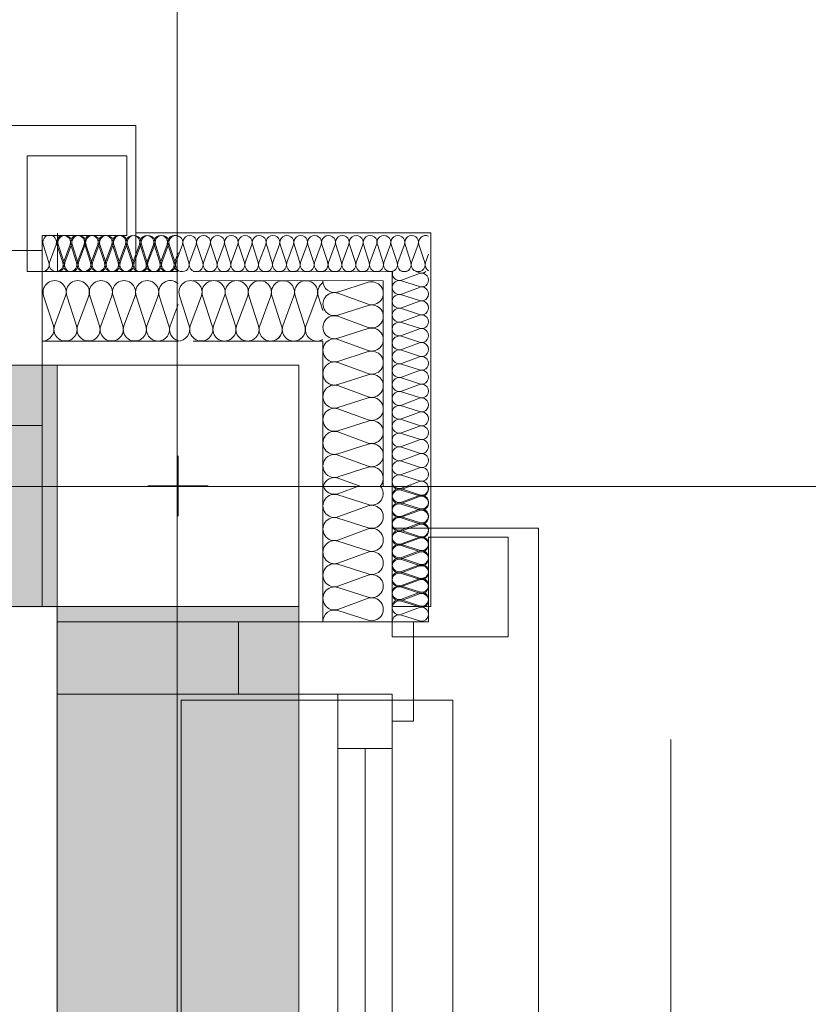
# Model space of a CAD drawing. Extents: x -620 to 3480, y 62 to 1102.
# Tile 108 of 256: x 3 to 29, y 974 to 1006. Entities that reach past the tile are written whole.
import ezdxf
from ezdxf.lldxf.tags import DXFTag

# ---------------------------------------------------------------- set-up
doc = ezdxf.new("R2010")
doc.units = 0
doc.layers.get('0').update_dxf_attribs({"lineweight": 13})
for name, color, linetype, lineweight, true_color in [('30 -33 Aussenwände- 3 Aussenstützen', 7, 'Continuous', 50, 0x0000dd), ('30 -33 Aussenwände- 7 Fassade_ Elemente', 7, 'Continuous', 9, 0x00aacc), ('30 -35 Decken- 1 Konstruktion-Träger- Stahlbeton', 7, 'grob-A06G9SLJ8I', 13, 0x33aa00), ('70 -72 Beschriftung- 1 Beschriftung allgemein', 7, 'Continuous', 9, 0xff6633), ('iwb_Schraffur_Unterzug', 7, 'Continuous', 5, 0xffffcc)]:
    doc.layers.add(name, color=color, linetype=linetype, lineweight=lineweight, true_color=true_color)
doc.layers.add('30 -33 Aussenwände- 8 Sonnenschutz', color=7, linetype='Continuous', lineweight=9)
doc.layers.add('70 -71 Achsen- 1 Gebäudeachsen', color=7, linetype='STRICHPUNKT2-A06G9SLK8I', lineweight=18)
tags = doc.linetypes.add('grob-A06G9SLJ8I', pattern=[14, 3, -8, 3]).pattern_tags.tags
tags[8:9] = [DXFTag(74, 4), DXFTag(75, 0), DXFTag(340, '0'), DXFTag(46, 0.0), DXFTag(50, 0.0), DXFTag(44, 0.0), DXFTag(45, 0.0)]
tags[6:7] = [DXFTag(74, 4), DXFTag(75, 0), DXFTag(340, '0'), DXFTag(46, 0.0), DXFTag(50, 0.0), DXFTag(44, 0.0), DXFTag(45, 0.0)]
tags[4:5] = [DXFTag(74, 4), DXFTag(75, 0), DXFTag(340, '0'), DXFTag(46, 0.0), DXFTag(50, 0.0), DXFTag(44, 0.0), DXFTag(45, 0.0)]
tags = doc.linetypes.add('STRICHPUNKT2-A06G9SLK8I', pattern=[12.7, 6.35, -3.175, 0, -3.175]).pattern_tags.tags
tags[10:11] = [DXFTag(74, 4), DXFTag(75, 0), DXFTag(340, '0'), DXFTag(46, 0.0), DXFTag(50, 0.0), DXFTag(44, 0.0), DXFTag(45, 0.0)]
tags[8:9] = [DXFTag(74, 4), DXFTag(75, 0), DXFTag(340, '0'), DXFTag(46, 0.0), DXFTag(50, 0.0), DXFTag(44, 0.0), DXFTag(45, 0.0)]
tags[6:7] = [DXFTag(74, 4), DXFTag(75, 0), DXFTag(340, '0'), DXFTag(46, 0.0), DXFTag(50, 0.0), DXFTag(44, 0.0), DXFTag(45, 0.0)]
tags[4:5] = [DXFTag(74, 4), DXFTag(75, 0), DXFTag(340, '0'), DXFTag(46, 0.0), DXFTag(50, 0.0), DXFTag(44, 0.0), DXFTag(45, 0.0)]

# ---------------------------------------------------------------- blocks, each defined once
blk = doc.blocks.new('Referenz-A06G9SLM8I')
at = {"layer": '30 -33 Aussenwände- 3 Aussenstützen', "color": 0, "linetype": 'Continuous', "lineweight": -2, "ltscale": 0.13}
for p, q in [((11.996, 994.904), (3.996, 994.904)), ((3.996, 994.904), (3.996, 986.904)), ((11.996, 986.904), (11.996, 994.904)), ((3.996, 986.904), (11.996, 986.904))]:
    blk.add_line(p, q, dxfattribs=at)
at = {"layer": '30 -33 Aussenwände- 3 Aussenstützen', "color": 0, "lineweight": -2}
for p, q in [((7.996, 991.904), (7.996, 989.904)), ((6.996, 990.904), (8.996, 990.904))]:
    blk.add_line(p, q, dxfattribs=at)
at = {"layer": '30 -33 Aussenwände- 7 Fassade_ Elemente', "color": 0, "linetype": 'Continuous', "lineweight": -2, "ltscale": 0.13}
for p, q in [((-155.604, 1002.844), (6.596, 1002.844)), ((6.596, 1002.844), (6.596, 998.004)), ((2.996, 1001.844), (2.996, 998.004)), ((6.296, 1001.844), (2.996, 1001.844)), ((6.296, 999.204), (6.296, 1001.844)), ((3.496, 999.204), (6.296, 999.204)), ((3.496, 998.004), (3.496, 999.204)), ((3.999, 998.001), (3.999, 999.281)), ((6.596, 999.284), (16.376, 999.284)), ((16.376, 999.284), (16.376, 986.904)), ((3.718, 998.304), (3.525, 998.905)), ((3.963, 998.904), (3.74, 998.304)), ((4.177, 998.304), (3.985, 998.904)), ((4.221, 998.301), (4.028, 998.901)), ((4.422, 998.904), (4.2, 998.304)), ((4.465, 998.901), (4.243, 998.301)), ((4.637, 998.304), (4.445, 998.904)), ((4.681, 998.301), (4.488, 998.901)), ((4.882, 998.903), (4.66, 998.304)), ((4.925, 998.901), (4.703, 998.301)), ((5.097, 998.303), (4.904, 998.903)), ((5.14, 998.301), (4.947, 998.901)), ((5.341, 998.903), (5.119, 998.303)), ((5.385, 998.901), (5.163, 998.301)), ((5.556, 998.303), (5.364, 998.903)), ((5.6, 998.301), (5.407, 998.901)), ((5.801, 998.903), (5.579, 998.303)), ((5.844, 998.901), (5.622, 998.301)), ((6.016, 998.303), (5.824, 998.903)), ((6.06, 998.301), (5.867, 998.901)), ((6.261, 998.902), (6.038, 998.303)), ((6.304, 998.901), (6.082, 998.301)), ((6.476, 998.302), (6.283, 998.902)), ((6.519, 998.301), (6.326, 998.901)), ((6.72, 998.902), (6.498, 998.302)), ((6.763, 998.901), (6.542, 998.301)), ((6.935, 998.302), (6.743, 998.902)), ((6.979, 998.301), (6.786, 998.901)), ((7.18, 998.902), (6.958, 998.302)), ((7.223, 998.901), (7.001, 998.301)), ((7.395, 998.302), (7.202, 998.902)), ((7.438, 998.301), (7.246, 998.901)), ((7.64, 998.901), (7.417, 998.302)), ((7.683, 998.901), (7.461, 998.301)), ((7.854, 998.301), (7.662, 998.901)), ((7.898, 998.301), (7.705, 998.901)), ((8.142, 998.901), (7.921, 998.301)), ((8.358, 998.301), (8.165, 998.901)), ((8.602, 998.901), (8.38, 998.301)), ((8.817, 998.301), (8.624, 998.901)), ((9.062, 998.901), (8.84, 998.301)), ((9.277, 998.301), (9.084, 998.901)), ((9.521, 998.901), (9.299, 998.301)), ((9.737, 998.301), (9.544, 998.901)), ((9.981, 998.901), (9.759, 998.301)), ((10.196, 998.301), (10.003, 998.901)), ((10.44, 998.901), (10.219, 998.301)), ((10.656, 998.301), (10.463, 998.901)), ((10.9, 998.901), (10.678, 998.301)), ((11.115, 998.301), (10.923, 998.901)), ((11.36, 998.901), (11.138, 998.301)), ((11.575, 998.301), (11.382, 998.901)), ((11.819, 998.901), (11.598, 998.301)), ((12.035, 998.301), (11.842, 998.901)), ((12.279, 998.901), (12.057, 998.301)), ((12.494, 998.301), (12.302, 998.901)), ((12.739, 998.901), (12.517, 998.301)), ((12.954, 998.301), (12.761, 998.901)), ((13.198, 998.901), (12.976, 998.301)), ((13.414, 998.301), (13.221, 998.901)), ((13.658, 998.901), (13.436, 998.301)), ((13.873, 998.301), (13.68, 998.901)), ((14.118, 998.901), (13.896, 998.301)), ((14.333, 998.301), (14.14, 998.901)), ((14.577, 998.901), (14.355, 998.301)), ((14.793, 998.301), (14.6, 998.901)), ((15.037, 998.901), (14.815, 998.301)), ((15.252, 998.301), (15.059, 998.901)), ((15.496, 998.901), (15.275, 998.301)), ((15.712, 998.301), (15.519, 998.901)), ((15.956, 998.901), (15.734, 998.301)), ((16.171, 998.301), (15.979, 998.901)), ((3.496, 998.704), (0.196, 998.704)), ((3.496, 992.904), (3.496, 998.704)), ((7.877, 998.301), (7.996, 998.623)), ((16.194, 998.301), (16.296, 998.577)), ((2.996, 998.004), (3.496, 998.004)), ((3.496, 998.004), (3.496, 986.904)), ((7.996, 998.004), (3.496, 998.004)), ((3.496, 998.004), (3.496, 995.704)), ((6.596, 998.004), (3.496, 998.004)), ((8.498, 998.004), (15.096, 997.999)), ((15.096, 997.999), (15.096, 990.904)), ((15.996, 997.942), (15.396, 997.72)), ((15.872, 998.004), (15.996, 997.964)), ((8.497, 997.704), (14.796, 997.699)), ((13.296, 997.327), (14.296, 997.649)), ((14.796, 997.699), (14.796, 990.904)), ((15.396, 997.698), (15.996, 997.505)), ((3.866, 996.204), (3.544, 997.204)), ((4.273, 997.204), (3.903, 996.204)), ((4.632, 996.204), (4.31, 997.204)), ((5.039, 997.204), (4.669, 996.204)), ((5.398, 996.204), (5.076, 997.204)), ((5.805, 997.204), (5.435, 996.204)), ((6.164, 996.204), (5.842, 997.204)), ((6.571, 997.204), (6.201, 996.204)), ((6.93, 996.204), (6.608, 997.204)), ((7.337, 997.204), (6.967, 996.204)), ((7.696, 996.204), (7.374, 997.204)), ((8.365, 996.204), (8.045, 997.205)), ((8.773, 997.204), (8.403, 996.204)), ((9.131, 996.204), (8.811, 997.204)), ((9.539, 997.203), (9.169, 996.204)), ((9.897, 996.203), (9.577, 997.203)), ((10.305, 997.203), (9.935, 996.203)), ((10.663, 996.203), (10.343, 997.203)), ((11.071, 997.202), (10.701, 996.203)), ((11.429, 996.202), (11.109, 997.202)), ((11.837, 997.202), (11.467, 996.202)), ((12.195, 996.201), (11.875, 997.202)), ((12.603, 997.201), (12.233, 996.201)), ((12.797, 996.715), (12.641, 997.201)), ((14.296, 996.92), (13.296, 997.29)), ((15.996, 997.482), (15.396, 997.26)), ((15.396, 997.238), (15.996, 997.045)), ((7.733, 996.204), (7.996, 996.915)), ((13.296, 996.561), (14.296, 996.883)), ((15.996, 997.023), (15.396, 996.801)), ((15.396, 996.778), (15.996, 996.585)), ((15.996, 996.563), (15.396, 996.341)), ((14.296, 996.154), (13.296, 996.524)), ((15.396, 996.319), (15.996, 996.126)), ((13.296, 995.795), (14.296, 996.117)), ((15.996, 996.103), (15.396, 995.882)), ((3.496, 995.704), (7.996, 995.704)), ((8.496, 995.704), (12.796, 995.701)), ((12.796, 995.701), (12.796, 990.904)), ((14.296, 995.388), (13.296, 995.758)), ((15.396, 995.859), (15.996, 995.666)), ((15.996, 995.644), (15.396, 995.422)), ((13.296, 995.029), (14.296, 995.351)), ((15.396, 995.399), (15.996, 995.207)), ((14.296, 994.622), (13.296, 994.992)), ((15.996, 995.184), (15.396, 994.962)), ((15.396, 994.94), (15.996, 994.747)), ((13.296, 994.263), (14.296, 994.585)), ((15.996, 994.724), (15.396, 994.503)), ((15.396, 994.48), (15.996, 994.287)), ((15.996, 994.265), (15.396, 994.043)), ((14.296, 993.856), (13.296, 994.226)), ((15.396, 994.02), (15.996, 993.828)), ((13.296, 993.497), (14.296, 993.818)), ((15.996, 993.805), (15.396, 993.583)), ((14.296, 993.09), (13.296, 993.46)), ((15.396, 993.561), (15.996, 993.368)), ((15.996, 993.346), (15.396, 993.124)), ((13.296, 992.731), (14.296, 993.052)), ((15.396, 993.101), (15.996, 992.908)), ((1.096, 992.904), (3.496, 992.904)), ((3.496, 992.904), (3.496, 986.904)), ((14.296, 992.324), (13.296, 992.694)), ((15.996, 992.886), (15.396, 992.664)), ((15.396, 992.642), (15.996, 992.449)), ((15.996, 992.426), (15.396, 992.204)), ((13.296, 991.965), (14.296, 992.286)), ((15.396, 992.182), (15.996, 991.989)), ((15.996, 991.967), (15.396, 991.745)), ((7.996, 991.904), (7.996, 989.904)), ((14.296, 991.558), (13.296, 991.927)), ((15.396, 991.722), (15.996, 991.529)), ((13.296, 991.199), (14.296, 991.52)), ((15.996, 991.507), (15.396, 991.285)), ((13.296, 991.161), (13.992, 990.904)), ((15.396, 991.263), (15.996, 991.07)), ((15.996, 991.047), (15.396, 990.826)), ((6.996, 990.904), (8.996, 990.904)), ((12.796, 986.404), (12.796, 990.904)), ((13.296, 990.642), (14.006, 990.904)), ((15.096, 990.904), (15.096, 986.404)), ((15.393, 990.785), (15.715, 990.905)), ((15.393, 990.763), (15.993, 990.57)), ((15.396, 990.803), (15.996, 990.61)), ((13.296, 990.604), (14.296, 990.283)), ((15.993, 990.548), (15.393, 990.326)), ((15.996, 990.588), (15.396, 990.366)), ((15.396, 990.343), (15.996, 990.151)), ((14.296, 990.245), (13.296, 989.876)), ((15.393, 990.303), (15.993, 990.111)), ((15.993, 990.088), (15.394, 989.866)), ((15.996, 990.128), (15.396, 989.906)), ((13.296, 989.838), (14.296, 989.517)), ((15.394, 989.844), (15.994, 989.651)), ((15.396, 989.884), (15.996, 989.691)), ((14.296, 989.479), (13.296, 989.11)), ((15.096, 986.404), (15.096, 989.504)), ((15.096, 989.504), (19.936, 989.504)), ((15.994, 989.629), (15.394, 989.406)), ((15.394, 989.384), (15.994, 989.192)), ((15.996, 989.668), (15.396, 989.447)), ((15.396, 989.424), (15.996, 989.231)), ((19.936, 989.504), (19.936, 827.304)), ((13.296, 989.072), (14.296, 988.751)), ((15.994, 989.169), (15.394, 988.947)), ((15.996, 989.209), (15.396, 988.987)), ((16.296, 986.404), (16.296, 989.204)), ((16.296, 989.204), (18.936, 989.204)), ((18.936, 989.204), (18.936, 985.904)), ((14.296, 988.713), (13.296, 988.343)), ((15.394, 988.924), (15.994, 988.732)), ((15.994, 988.709), (15.395, 988.487)), ((15.396, 988.965), (15.996, 988.772)), ((15.996, 988.749), (15.396, 988.527)), ((15.395, 988.465), (15.995, 988.272)), ((15.396, 988.505), (15.996, 988.312)), ((13.296, 988.306), (14.296, 987.985)), ((15.995, 988.25), (15.395, 988.027)), ((15.996, 988.29), (15.396, 988.068)), ((14.296, 987.947), (13.296, 987.577)), ((15.395, 988.005), (15.995, 987.813)), ((15.995, 987.79), (15.395, 987.568)), ((15.396, 988.045), (15.996, 987.852)), ((15.996, 987.83), (15.396, 987.608)), ((13.296, 987.54), (14.296, 987.219)), ((15.395, 987.545), (15.996, 987.353)), ((15.396, 987.586), (15.996, 987.393)), ((14.296, 987.181), (13.296, 986.811)), ((15.996, 987.37), (15.396, 987.149)), ((15.996, 987.33), (15.396, 987.108)), ((15.396, 987.126), (15.996, 986.933)), ((15.396, 987.086), (15.996, 986.893)), ((3.496, 986.904), (-152.504, 986.904)), ((3.496, 986.904), (1.096, 986.904)), ((13.296, 986.774), (14.296, 986.452)), ((16.376, 986.904), (15.096, 986.904)), ((16.376, 986.904), (15.096, 986.904)), ((15.996, 986.871), (15.396, 986.649)), ((15.396, 986.626), (15.996, 986.434)), ((3.996, 986.404), (9.996, 986.404)), ((3.996, 986.404), (15.096, 986.404)), ((3.996, 984.004), (3.996, 986.404)), ((3.996, 830.404), (3.996, 986.404)), ((9.996, 984.004), (9.996, 986.404)), ((9.996, 986.404), (15.796, 986.404)), ((9.996, 986.404), (15.796, 986.404)), ((9.996, 986.404), (9.996, 984.004)), ((15.096, 986.404), (12.796, 986.404)), ((15.096, 985.904), (15.096, 986.404)), ((15.096, 986.404), (16.296, 986.404)), ((15.796, 986.404), (15.796, 983.104)), ((15.796, 986.404), (15.796, 983.104)), ((18.936, 985.904), (15.096, 985.904)), ((9.996, 984.004), (3.996, 984.004)), ((15.096, 984.004), (9.996, 984.004)), ((15.096, 984.004), (9.996, 984.004)), ((13.296, 982.204), (13.296, 984.004)), ((13.296, 959.604), (13.296, 984.004)), ((13.296, 984.004), (15.096, 984.004)), ((13.296, 984.004), (15.096, 984.004)), ((15.096, 983.104), (15.096, 984.004)), ((15.096, 983.104), (15.096, 984.004)), ((15.096, 984.004), (15.096, 959.604)), ((15.096, 984.004), (15.096, 982.204)), ((15.796, 983.104), (15.096, 983.104)), ((15.796, 983.104), (15.096, 983.104)), ((15.096, 982.204), (13.296, 982.204)), ((14.196, 961.204), (14.196, 982.204))]:
    blk.add_line(p, q, dxfattribs=at)
at = {"layer": '30 -33 Aussenwände- 7 Fassade_ Elemente', "color": 0, "lineweight": -2}
for p, q in [((13.296, 983.804), (8.096, 983.804)), ((8.096, 983.804), (8.096, 959.604)), ((13.296, 982.204), (13.296, 983.804)), ((13.296, 983.804), (15.096, 983.804)), ((15.096, 983.804), (17.096, 983.804)), ((15.096, 983.804), (15.096, 982.204)), ((17.096, 983.804), (17.096, 959.604)), ((13.296, 982.204), (15.096, 982.204)), ((13.296, 961.204), (13.296, 982.204)), ((14.196, 961.204), (14.196, 982.204)), ((15.096, 982.204), (15.096, 961.204))]:
    blk.add_line(p, q, dxfattribs=at)
at = {"layer": '30 -33 Aussenwände- 7 Fassade_ Elemente', "color": 0, "linetype": 'Continuous', "lineweight": -2, "ltscale": 0.13}
for centre, major_axis, end_param in [((3.744, 998.975), (0.219, -0.071), 3.765224), ((4.204, 998.974), (0.219, -0.071), 3.765224), ((4.247, 998.971), (0.219, -0.07), 3.765224), ((4.663, 998.974), (0.219, -0.071), 3.765224), ((4.706, 998.971), (0.219, -0.07), 3.765224), ((5.123, 998.974), (0.219, -0.071), 3.765224), ((5.166, 998.971), (0.219, -0.07), 3.765224), ((5.583, 998.973), (0.219, -0.071), 3.765224), ((5.626, 998.971), (0.219, -0.07), 3.765224), ((6.042, 998.973), (0.219, -0.071), 3.765224), ((6.085, 998.971), (0.219, -0.07), 3.765224), ((6.502, 998.973), (0.219, -0.071), 3.765224), ((6.545, 998.971), (0.219, -0.07), 3.765224), ((6.961, 998.972), (0.219, -0.071), 3.765224), ((6.961, 998.972), (-0.135, 0.186), 1.255075), ((7.005, 998.971), (0.219, -0.07), 3.765224), ((6.961, 998.972), (0.135, 0.186), 1.255075), ((6.961, 998.972), (0.219, -0.071), 1.255075), ((7.421, 998.972), (0.219, -0.071), 3.765224), ((7.421, 998.972), (-0.135, 0.186), 1.255075), ((7.464, 998.971), (0.219, -0.07), 3.765224), ((7.421, 998.972), (0.135, 0.186), 1.255075), ((7.421, 998.972), (0.219, -0.071), 1.255075), ((7.881, 998.972), (0.116, 0.198), 2.411197), ((7.924, 998.971), (0.219, -0.07), 3.765224), ((8.383, 998.971), (0.219, -0.07), 3.765224), ((8.843, 998.971), (0.219, -0.07), 3.765224), ((9.303, 998.971), (0.219, -0.07), 3.765224), ((9.762, 998.971), (0.219, -0.07), 3.765224), ((10.222, 998.971), (0.219, -0.07), 3.765224), ((10.682, 998.971), (0.219, -0.07), 3.765224), ((11.141, 998.971), (0.219, -0.07), 3.765224), ((11.601, 998.971), (0.219, -0.07), 3.765224), ((12.06, 998.971), (0.219, -0.07), 3.765224), ((12.52, 998.971), (0.219, -0.07), 3.765224), ((12.98, 998.971), (0.219, -0.07), 3.765224), ((13.439, 998.971), (0.219, -0.07), 3.765224), ((13.899, 998.971), (0.219, -0.07), 3.765224), ((14.359, 998.971), (0.219, -0.07), 3.765224), ((14.818, 998.971), (0.219, -0.07), 3.765224), ((15.278, 998.971), (0.219, -0.07), 3.765224), ((15.278, 998.971), (-0.135, 0.186), 1.255075), ((15.278, 998.971), (0.135, 0.186), 1.255075), ((15.278, 998.971), (0.219, -0.07), 1.255075), ((15.738, 998.971), (0.219, -0.07), 3.765224), ((15.738, 998.971), (-0.135, 0.186), 1.255075), ((15.738, 998.971), (0.135, 0.186), 1.255075), ((15.738, 998.971), (0.219, -0.07), 1.255075), ((16.197, 998.971), (0.099, 0.207), 2.32715), ((3.499, 998.234), (-0.003, -0.23), 1.896254), ((3.959, 998.234), (-0.219, 0.071), 3.764652), ((4.002, 998.231), (-0.003, -0.23), 1.896254), ((4.418, 998.233), (-0.219, 0.071), 3.764652), ((4.462, 998.231), (-0.219, 0.07), 3.764652), ((4.878, 998.233), (-0.219, 0.071), 3.764652), ((4.922, 998.231), (-0.219, 0.07), 3.764652), ((5.338, 998.233), (-0.219, 0.071), 3.764652), ((5.381, 998.231), (-0.219, 0.07), 3.764652), ((5.797, 998.232), (-0.219, 0.071), 3.764652), ((5.841, 998.231), (-0.219, 0.07), 3.764652), ((6.257, 998.232), (-0.219, 0.071), 3.764652), ((6.301, 998.231), (-0.219, 0.07), 3.764652), ((6.717, 998.232), (-0.219, 0.071), 1.254884), ((6.717, 998.232), (-0.219, 0.071), 3.764652), ((6.76, 998.231), (-0.219, 0.07), 3.764652), ((6.717, 998.232), (0.135, -0.186), 1.254884), ((7.176, 998.231), (-0.219, 0.071), 1.254884), ((7.176, 998.231), (-0.219, 0.071), 3.764652), ((7.22, 998.231), (-0.219, 0.07), 3.764652), ((7.176, 998.231), (0.135, -0.186), 1.254884), ((7.636, 998.231), (-0.219, 0.071), 1.254884), ((7.679, 998.231), (-0.219, 0.07), 3.764652), ((7.636, 998.231), (0.135, -0.186), 1.254884), ((8.095, 998.231), (-0.219, 0.071), 1.434048), ((8.139, 998.231), (-0.219, 0.07), 3.764652), ((8.599, 998.231), (-0.219, 0.07), 3.764652), ((9.058, 998.231), (-0.219, 0.07), 3.764652), ((9.518, 998.231), (-0.219, 0.07), 3.764652), ((9.978, 998.231), (-0.219, 0.07), 3.764652), ((10.437, 998.231), (-0.219, 0.07), 3.764652), ((10.897, 998.231), (-0.219, 0.07), 3.764652), ((11.357, 998.231), (-0.219, 0.07), 3.764652), ((11.816, 998.231), (-0.219, 0.07), 3.764652), ((12.276, 998.231), (-0.219, 0.07), 3.764652), ((12.735, 998.231), (-0.219, 0.07), 3.764652), ((13.195, 998.231), (-0.219, 0.07), 3.764652), ((13.655, 998.231), (-0.219, 0.07), 3.764652), ((14.114, 998.231), (-0.219, 0.07), 3.764652), ((14.574, 998.231), (-0.219, 0.07), 3.764652), ((15.034, 998.231), (-0.219, 0.07), 3.764652), ((15.034, 998.231), (-0.219, 0.07), 1.254884), ((15.034, 998.231), (0.135, -0.186), 1.254884), ((15.493, 998.231), (-0.219, 0.07), 1.254884), ((15.493, 998.231), (-0.219, 0.07), 3.764652), ((15.493, 998.231), (0.135, -0.186), 1.254884), ((15.953, 998.231), (-0.219, 0.07), 1.254884), ((15.953, 998.231), (0.135, -0.186), 1.254884), ((16.412, 998.231), (-0.219, 0.07), 1.349822), ((6.717, 998.232), (-0.135, -0.186), 1.254884), ((7.176, 998.231), (-0.135, -0.186), 1.254884), ((7.636, 998.231), (-0.135, -0.186), 1.254884), ((15.034, 998.231), (-0.135, -0.186), 1.254884), ((15.326, 997.939), (-0.22, 0.066), 2.172087), ((15.493, 998.231), (-0.135, -0.186), 1.254884), ((15.953, 998.231), (-0.135, -0.186), 1.254884), ((16.066, 998.183), (-0.07, -0.219), 0.990893), ((16.066, 997.723), (0.186, 0.135), 1.255075), ((16.066, 997.723), (0.186, -0.135), 1.255075), ((3.908, 997.322), (0.364, -0.117), 3.765224), ((4.674, 997.322), (0.364, -0.117), 3.765224), ((5.441, 997.322), (0.364, -0.117), 3.765224), ((6.207, 997.322), (0.364, -0.117), 3.765224), ((6.207, 997.322), (-0.225, 0.31), 1.255075), ((6.207, 997.322), (0.225, 0.31), 1.255075), ((6.207, 997.322), (0.364, -0.117), 1.255075), ((6.973, 997.322), (0.364, -0.117), 3.765224), ((6.973, 997.322), (-0.225, 0.31), 1.255075), ((6.973, 997.322), (0.225, 0.31), 1.255075), ((6.973, 997.322), (0.364, -0.117), 1.255075), ((7.739, 997.322), (0.257, 0.283), 2.619647), ((8.409, 997.322), (0.364, -0.118), 3.765224), ((9.175, 997.321), (0.364, -0.118), 3.765224), ((9.941, 997.321), (0.364, -0.118), 3.765224), ((10.707, 997.32), (0.364, -0.118), 3.765224), ((10.707, 997.32), (-0.224, 0.31), 1.255075), ((10.707, 997.32), (0.225, 0.31), 1.255075), ((10.707, 997.32), (0.364, -0.118), 1.255075), ((11.473, 997.319), (0.364, -0.118), 3.765224), ((11.473, 997.319), (-0.224, 0.31), 1.255075), ((11.473, 997.319), (0.225, 0.31), 1.255075), ((11.473, 997.319), (0.364, -0.118), 1.255075), ((12.239, 997.319), (-0.224, 0.31), 1.255075), ((12.239, 997.319), (0.225, 0.31), 1.255075), ((12.239, 997.319), (0.364, -0.118), 1.255075), ((13.005, 997.318), (-0.208, 0.321), 1.307885), ((13.179, 997.692), (-0.383, 0.005), 1.896254), ((14.413, 997.284), (-0.117, -0.364), 3.765224), ((15.326, 997.479), (-0.186, 0.135), 1.254884), ((15.326, 997.479), (0.07, 0.219), 1.254884), ((16.066, 997.723), (-0.07, -0.219), 1.255075), ((16.066, 997.264), (0.186, 0.135), 1.255075), ((16.066, 997.264), (-0.07, -0.219), 3.765224), ((13.179, 996.926), (0.117, 0.364), 3.764652), ((15.326, 997.019), (0.07, 0.219), 3.764652), ((15.326, 997.479), (-0.186, -0.135), 1.254884), ((15.326, 997.019), (0.07, 0.219), 1.254884), ((16.066, 997.264), (0.186, -0.135), 1.255075), ((14.413, 996.518), (-0.117, -0.364), 3.765224), ((15.326, 997.019), (-0.186, 0.135), 1.254884), ((15.326, 997.019), (-0.186, -0.135), 1.254884), ((16.066, 997.264), (-0.07, -0.219), 1.255075), ((16.066, 996.804), (-0.07, -0.219), 3.765224), ((16.066, 996.804), (0.186, 0.135), 1.255075), ((16.066, 996.804), (0.186, -0.135), 1.255075), ((13.179, 996.16), (0.117, 0.364), 3.764652), ((15.326, 996.56), (0.07, 0.219), 3.764652), ((15.326, 996.56), (-0.186, 0.135), 1.254884), ((15.326, 996.56), (0.07, 0.219), 1.254884), ((16.066, 996.804), (-0.07, -0.219), 1.255075), ((16.066, 996.344), (-0.07, -0.219), 3.765224), ((3.501, 996.087), (-0.005, -0.383), 1.896254), ((4.267, 996.087), (-0.364, 0.117), 3.764652), ((5.033, 996.087), (-0.364, 0.117), 3.764652), ((5.799, 996.087), (-0.364, 0.117), 3.764652), ((5.799, 996.087), (-0.364, 0.117), 1.254884), ((5.799, 996.087), (0.225, -0.31), 1.254884), ((6.565, 996.087), (-0.364, 0.117), 1.254884), ((6.565, 996.087), (-0.364, 0.117), 3.764652), ((6.565, 996.087), (0.225, -0.31), 1.254884), ((7.332, 996.087), (-0.364, 0.117), 1.254884), ((7.332, 996.087), (0.225, -0.31), 1.254884), ((8.098, 996.087), (-0.364, 0.117), 1.613483), ((8.001, 996.087), (-0.006, -0.383), 1.896254), ((8.767, 996.087), (-0.364, 0.118), 3.764652), ((9.533, 996.086), (-0.364, 0.118), 3.764652), ((10.299, 996.086), (-0.364, 0.118), 3.764652), ((10.299, 996.086), (-0.364, 0.118), 1.254884), ((15.326, 996.1), (0.07, 0.219), 3.764652), ((15.326, 996.56), (-0.186, -0.135), 1.254884), ((10.299, 996.086), (0.224, -0.31), 1.254884), ((11.065, 996.085), (-0.364, 0.118), 3.764652), ((11.065, 996.085), (-0.364, 0.118), 1.254884), ((11.065, 996.085), (0.224, -0.31), 1.254884), ((11.831, 996.084), (-0.364, 0.118), 1.254884), ((11.831, 996.084), (0.224, -0.31), 1.254884), ((12.597, 996.084), (-0.364, 0.118), 2.429518), ((14.413, 995.752), (-0.117, -0.364), 3.765224), ((15.326, 995.64), (0.07, 0.219), 3.764652), ((16.066, 995.885), (-0.07, -0.219), 3.765224), ((5.799, 996.087), (-0.225, -0.31), 1.254884), ((6.565, 996.087), (-0.225, -0.31), 1.254884), ((7.332, 996.087), (-0.225, -0.31), 1.254884), ((10.299, 996.086), (-0.225, -0.31), 1.254884), ((11.065, 996.085), (-0.225, -0.31), 1.254884), ((11.831, 996.084), (-0.225, -0.31), 1.254884), ((13.179, 995.393), (0.117, 0.364), 3.764652), ((16.066, 995.425), (-0.07, -0.219), 3.765224), ((14.413, 994.986), (-0.117, -0.364), 3.765224), ((15.326, 995.181), (0.07, 0.219), 3.764652), ((13.179, 994.627), (0.117, 0.364), 3.764652), ((15.326, 994.721), (0.07, 0.219), 3.764652), ((16.066, 994.965), (-0.07, -0.219), 3.765224), ((14.413, 994.22), (-0.117, -0.364), 3.765224), ((16.066, 994.506), (-0.07, -0.219), 3.765224), ((13.179, 993.861), (0.117, 0.364), 3.764652), ((15.326, 994.262), (0.07, 0.219), 3.764652), ((16.066, 994.046), (-0.07, -0.219), 3.765224), ((15.326, 993.802), (0.07, 0.219), 3.764652), ((14.413, 993.454), (-0.117, -0.364), 3.765224), ((16.066, 993.587), (-0.07, -0.219), 3.765224), ((13.179, 993.095), (0.117, 0.364), 3.764652), ((13.179, 993.095), (-0.31, 0.225), 1.254884), ((13.179, 993.095), (0.117, 0.364), 1.254884), ((15.326, 993.342), (0.07, 0.219), 3.764652), ((16.066, 993.127), (-0.07, -0.219), 3.765224), ((14.413, 992.688), (-0.117, -0.364), 3.765224), ((14.413, 992.688), (0.31, 0.225), 1.255075), ((15.326, 992.883), (0.07, 0.219), 3.764652), ((13.179, 992.329), (0.117, 0.364), 3.764652), ((13.179, 993.095), (-0.31, -0.225), 1.254884), ((13.179, 992.329), (0.117, 0.364), 1.254884), ((14.413, 992.688), (0.31, -0.225), 1.255075), ((15.326, 992.423), (0.07, 0.219), 3.764652), ((16.066, 992.667), (-0.07, -0.219), 3.765224), ((13.179, 992.329), (-0.31, 0.225), 1.254884), ((14.413, 992.688), (-0.117, -0.364), 1.255075), ((14.413, 991.922), (0.31, 0.225), 1.255075), ((14.413, 991.922), (-0.117, -0.364), 3.765224), ((16.066, 992.208), (-0.07, -0.219), 3.765224), ((13.179, 992.329), (-0.31, -0.225), 1.254884), ((13.179, 991.563), (0.117, 0.364), 1.254884), ((14.413, 991.922), (0.31, -0.225), 1.255075), ((15.326, 991.963), (0.07, 0.219), 3.764652), ((16.066, 991.748), (-0.07, -0.219), 3.765224), ((13.179, 991.563), (-0.31, 0.225), 1.254884), ((14.413, 991.922), (-0.117, -0.364), 1.255075), ((15.326, 991.504), (0.07, 0.219), 3.764652), ((13.179, 991.563), (-0.31, -0.225), 1.254884), ((14.413, 991.156), (0.288, -0.252), 2.600578), ((16.066, 991.288), (-0.07, -0.219), 3.765224), ((13.179, 990.797), (0.117, 0.364), 1.598679), ((15.326, 991.044), (0.07, 0.219), 3.764652), ((16.066, 990.829), (-0.07, -0.219), 3.765224), ((13.179, 991.006), (-0.369, -0.102), 1.613483), ((14.413, 990.647), (-0.117, -0.364), 2.619647), ((15.323, 990.544), (-0.186, 0.135), 1.254884), ((15.326, 990.584), (0.07, 0.219), 3.764652), ((15.322, 991.004), (-0.207, -0.1), 1.434048), ((15.323, 990.544), (0.07, 0.219), 1.254884), ((16.063, 990.789), (-0.07, -0.219), 2.411197), ((13.179, 990.24), (-0.31, 0.225), 1.254884), ((13.179, 990.24), (0.117, 0.364), 1.254884), ((15.323, 990.085), (0.07, 0.219), 3.764652), ((15.326, 990.125), (0.07, 0.219), 3.764652), ((15.323, 990.544), (-0.186, -0.135), 1.254884), ((15.323, 990.085), (0.07, 0.219), 1.254884), ((16.064, 990.329), (-0.07, -0.219), 3.765224), ((16.064, 990.329), (0.186, 0.135), 1.255075), ((16.066, 990.369), (-0.07, -0.219), 3.765224), ((16.064, 990.329), (0.186, -0.135), 1.255075), ((13.179, 990.24), (-0.31, -0.225), 1.254884), ((14.413, 989.881), (-0.117, -0.364), 3.765224), ((14.413, 989.881), (0.31, 0.225), 1.255075), ((14.413, 989.881), (0.31, -0.225), 1.255075), ((15.323, 990.085), (-0.186, 0.135), 1.254884), ((16.064, 990.329), (-0.07, -0.219), 1.255075), ((16.064, 989.87), (-0.07, -0.219), 3.765224), ((16.064, 989.87), (0.186, 0.135), 1.255075), ((16.066, 989.91), (-0.07, -0.219), 3.765224), ((13.179, 989.474), (0.117, 0.364), 3.764652), ((13.179, 989.474), (-0.31, 0.225), 1.254884), ((13.179, 989.474), (0.117, 0.364), 1.254884), ((15.323, 989.625), (0.07, 0.219), 3.764652), ((15.323, 989.625), (-0.186, 0.135), 1.254884), ((15.326, 989.665), (0.07, 0.219), 3.764652), ((15.323, 990.085), (-0.186, -0.135), 1.254884), ((15.323, 989.625), (0.07, 0.219), 1.254884), ((16.064, 989.87), (-0.07, -0.219), 1.255075), ((16.066, 989.45), (-0.07, -0.219), 3.765224), ((16.064, 989.87), (0.186, -0.135), 1.255075), ((14.413, 989.881), (-0.117, -0.364), 1.255075), ((14.413, 989.115), (0.31, 0.225), 1.255075), ((14.413, 989.115), (-0.117, -0.364), 3.765224), ((15.324, 989.165), (0.07, 0.219), 3.764652), ((15.326, 989.206), (0.07, 0.219), 3.764652), ((15.323, 989.625), (-0.186, -0.135), 1.254884), ((16.064, 989.41), (-0.07, -0.219), 3.765224), ((13.179, 988.708), (0.117, 0.364), 3.764652), ((13.179, 989.474), (-0.31, -0.225), 1.254884), ((13.179, 988.708), (0.117, 0.364), 1.254884), ((14.413, 989.115), (0.31, -0.225), 1.255075), ((16.065, 988.95), (-0.07, -0.219), 3.765224), ((16.066, 988.99), (-0.07, -0.219), 3.765224), ((13.179, 988.708), (-0.31, 0.225), 1.254884), ((14.413, 989.115), (-0.117, -0.364), 1.255075), ((14.413, 988.349), (-0.117, -0.364), 3.765224), ((15.324, 988.706), (0.07, 0.219), 3.764652), ((15.326, 988.746), (0.07, 0.219), 3.764652), ((16.065, 988.491), (-0.07, -0.219), 3.765224), ((16.066, 988.531), (-0.07, -0.219), 3.765224), ((13.179, 988.708), (-0.31, -0.225), 1.254884), ((15.324, 988.246), (0.07, 0.219), 3.764652), ((15.326, 988.286), (0.07, 0.219), 3.764652), ((13.179, 987.942), (0.117, 0.364), 3.764652), ((15.326, 987.827), (0.07, 0.219), 3.764652), ((16.065, 988.031), (-0.07, -0.219), 3.765224), ((16.066, 988.071), (-0.07, -0.219), 3.765224), ((14.413, 987.583), (-0.117, -0.364), 3.765224), ((15.325, 987.786), (0.07, 0.219), 3.764652), ((16.066, 987.572), (-0.07, -0.219), 3.765224), ((16.066, 987.611), (-0.07, -0.219), 3.765224), ((13.179, 987.176), (0.117, 0.364), 3.764652), ((15.326, 987.367), (0.07, 0.219), 3.764652), ((15.325, 987.327), (0.07, 0.219), 3.764652), ((16.066, 987.152), (-0.07, -0.219), 3.765224), ((14.413, 986.817), (-0.117, -0.364), 3.765224), ((15.325, 986.867), (0.07, 0.219), 3.764652), ((15.326, 986.907), (0.07, 0.219), 1.896254), ((16.066, 987.112), (-0.07, -0.219), 3.765224), ((13.179, 986.41), (0.117, 0.364), 1.896254), ((16.066, 986.652), (-0.07, -0.219), 3.765224), ((15.326, 986.407), (0.07, 0.219), 1.896254)]:
    blk.add_ellipse(centre, major_axis=major_axis, ratio=1, start_param=0, end_param=end_param, dxfattribs=at)
at = {"layer": '30 -33 Aussenwände- 8 Sonnenschutz', "color": 0, "linetype": 'Continuous', "lineweight": -2, "ltscale": 0.13}
blk.add_line((24.324, 982.498), (24.324, 935.498), dxfattribs=at)
at = {"layer": '30 -35 Decken- 1 Konstruktion-Träger- Stahlbeton', "color": 0, "lineweight": -2}
for p, q in [((3.996, 994.904), (-554.534, 994.904)), ((3.996, 986.904), (-554.534, 986.904)), ((3.996, 986.904), (3.996, 604.904)), ((11.996, 986.904), (11.996, 604.904))]:
    blk.add_line(p, q, dxfattribs=at)
at = {"layer": '30 -35 Decken- 1 Konstruktion-Träger- Stahlbeton', "color": 0, "linetype": 'Continuous', "lineweight": -2, "ltscale": 0.13}
for p, q in [((3.996, 986.904), (3.996, 994.904)), ((11.996, 986.904), (3.996, 986.904))]:
    blk.add_line(p, q, dxfattribs=at)
at = {"layer": '70 -71 Achsen- 1 Gebäudeachsen', "color": 0, "linetype": 'STRICHPUNKT2-A06G9SLK8I', "lineweight": -2, "ltscale": 0.13}
for p, q in [((7.967, 1075.824), (7.967, 76.384)), ((-554.534, 990.884), (92.907, 990.884))]:
    blk.add_line(p, q, dxfattribs=at)
at = {"layer": '70 -72 Beschriftung- 1 Beschriftung allgemein', "color": 0, "linetype": 'Continuous', "lineweight": -2, "ltscale": 0.13}
for p, q in [((7.996, 994.904), (11.996, 994.904)), ((11.996, 994.904), (11.996, 986.904))]:
    blk.add_line(p, q, dxfattribs=at)
blk = doc.blocks.new('Referenz-A06G9SLO8I')
at = {"layer": 'iwb_Schraffur_Unterzug', "linetype": 'Continuous', "ltscale": 0.13}
for points in [[(-554.534, 994.884), (3.967, 994.884), (3.967, 986.884)], [(-554.534, 994.884), (3.967, 986.884), (-554.534, 993.736)], [(-554.534, 993.736), (3.967, 986.884), (-554.534, 986.884)], [(3.967, 604.904), (3.967, 986.904), (11.967, 604.904), (11.967, 986.904)]]:
    blk.add_solid(points, dxfattribs=at)

msp = doc.modelspace()

# ---------------------------------------------------------------- block references
at = {"color": 8, "lineweight": 13, "ltscale": 0.13, "true_color": 0x808080}
msp.add_blockref('Referenz-A06G9SLM8I', (0, 0), dxfattribs=at)
at = {"color": 8, "lineweight": 25, "ltscale": 0.25, "true_color": 0x808080}
msp.add_blockref('Referenz-A06G9SLO8I', (0, 0), dxfattribs=at)

doc.saveas('drawing.dxf')
